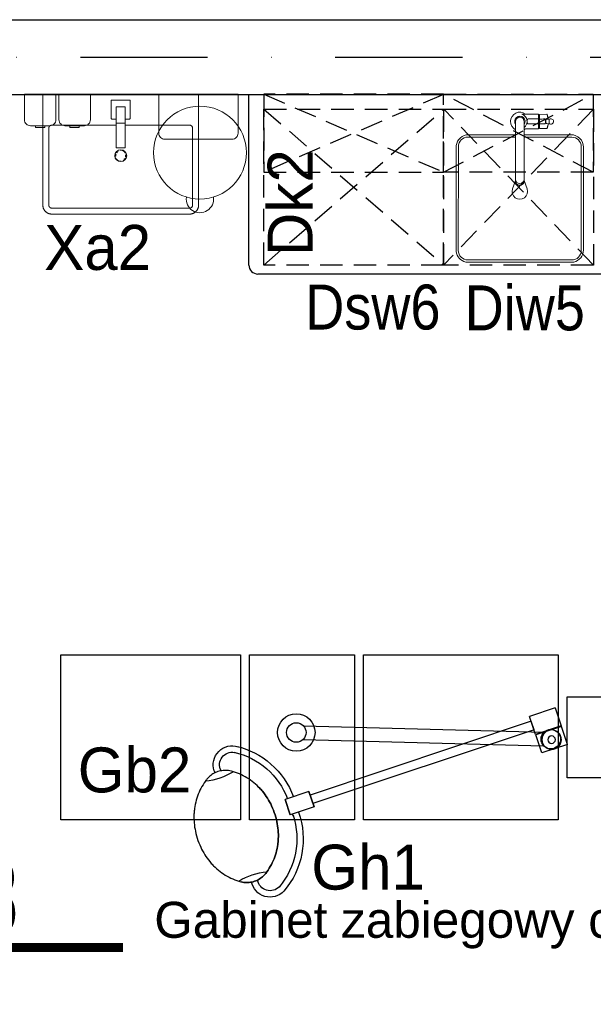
# Model space of a CAD drawing. Header units: millimetres. Extents: x 14495 to 271441, y -21035 to 2232.
# Tile 8 of 227: x 83652 to 83843, y -6575 to -6246. Entities that reach past the tile are written whole.
import ezdxf
from ezdxf.enums import TextEntityAlignment as Align

# ---------------------------------------------------------------- set-up
doc = ezdxf.new("R2010")
doc.units = ezdxf.units.MM
doc.linetypes.add('DASHDOT', pattern=[1, 0.5, -0.25, 0, -0.25])
doc.linetypes.add('KRESKOWA2', pattern=[0.375, 0.25, -0.125])
for name, color, linetype in [('-- TECH  SYMBOLE', 1, 'Continuous'), ('-- TECH WYPOSAŻENIE', 2, 'Continuous'), ('A-POW-NR', 1, 'Continuous'), ('A_OSIE', 252, 'DASHDOT'), ('A_PROJEKTOWANE', 3, 'Continuous'), ('TECH Sprzęt', 1, 'Continuous')]:
    doc.layers.add(name, color=color, linetype=linetype)
for name, color, linetype, lineweight in [('03', 2, 'Continuous', 13), ('P-SANR-FIXT', 2, 'Continuous', 9), ('Q-SPCQ', 2, 'Continuous', 9), ('TECH Wyp-sanitar', 8, 'Continuous', 30)]:
    doc.layers.add(name, color=color, linetype=linetype, lineweight=lineweight)
doc.layers.add('A-POW', color=2, linetype='Continuous', plot=False)
doc.styles.add('ARIAL1_2', font='arial.ttf', dxfattribs={"width": 1.2})
doc.styles.add('arialce', font='ARIALN.TTF')
doc.styles.add('cg', font='GOTHIC.TTF')
doc.styles.add('switz721ltexbt', font='swissel.ttf')

# ---------------------------------------------------------------- blocks, each defined once
blk = doc.blocks.new('Umywalka ceramiczna prostokątna - Umywalka nablatowa 60x45-V4-PW_K0')
at = {"layer": 'Q-SPCQ'}
for p, q in [((-13.5, 39.5), (-13.5, 2.5)), ((-11.5, 13.82), (-11.5, 39.5)), ((35.5, 42.5), (-10.5, 42.5)), ((-10.5, 40.5), (35.5, 40.5)), ((36.5, 39.5), (36.5, 13.82)), ((38.5, 2.5), (38.5, 39.5)), ((14, 20.41), (11, 20.41)), ((11, 20.41), (11, 18.11)), ((14, 20.41), (11, 20.41)), ((14, 18.11), (14, 20.41)), ((11, 12.15), (11, 18.11)), ((14, 18.11), (14, 12.15)), ((11, 12.82), (-10.5, 12.82)), ((9.32, 10.62), (9.32, 4.66)), ((11, 10.81), (9.51, 10.81)), ((11, 8.65), (11, 12.15)), ((14, 12.15), (11, 12.15)), ((35.5, 12.82), (14, 12.82)), ((14, 12.15), (14, 8.65)), ((15.46, 10.81), (14, 10.81)), ((15.65, 4.66), (15.65, 10.62)), ((11, 6.65), (11, 8.65)), ((14, 6.65), (11, 6.65)), ((14, 8.65), (14, 6.65)), ((9.47, 4.51), (15.5, 4.51)), ((-13.5, 2.5), (38.5, 2.5))]:
    blk.add_line(p, q, dxfattribs=at)
at = {"layer": 'Q-SPCQ', "flags": 128}
for points in [[(-10.5, 42.5), (-10.62, 42.5), (-10.74, 42.49), (-10.86, 42.48), (-10.98, 42.46), (-11.1, 42.44), (-11.21, 42.41), (-11.33, 42.38), (-11.44, 42.35), (-11.56, 42.31), (-11.67, 42.26), (-11.78, 42.21), (-11.89, 42.16), (-11.99, 42.1), (-12.09, 42.04), (-12.19, 41.98), (-12.29, 41.91), (-12.39, 41.83), (-12.48, 41.76), (-12.57, 41.67), (-12.65, 41.59), (-12.73, 41.5), (-12.81, 41.41), (-12.89, 41.32), (-12.96, 41.22), (-13.02, 41.12), (-13.09, 41.02), (-13.15, 40.91), (-13.2, 40.81), (-13.25, 40.7), (-13.3, 40.59), (-13.34, 40.47), (-13.37, 40.36), (-13.41, 40.24), (-13.43, 40.13), (-13.46, 40.01), (-13.47, 39.89), (-13.49, 39.77), (-13.5, 39.65), (-13.5, 39.53), (-13.5, 39.5)], [(-11.5, 39.5), (-11.5, 39.54), (-11.5, 39.58), (-11.49, 39.62), (-11.49, 39.66), (-11.48, 39.7), (-11.47, 39.74), (-11.46, 39.78), (-11.45, 39.81), (-11.44, 39.85), (-11.42, 39.89), (-11.4, 39.93), (-11.39, 39.96), (-11.37, 40), (-11.35, 40.03), (-11.33, 40.06), (-11.3, 40.1), (-11.28, 40.13), (-11.25, 40.16), (-11.22, 40.19), (-11.2, 40.22), (-11.17, 40.24), (-11.14, 40.27), (-11.11, 40.3), (-11.07, 40.32), (-11.04, 40.34), (-11.01, 40.36), (-10.97, 40.38), (-10.94, 40.4), (-10.9, 40.42), (-10.86, 40.43), (-10.82, 40.45), (-10.79, 40.46), (-10.75, 40.47), (-10.71, 40.48), (-10.67, 40.49), (-10.63, 40.49), (-10.59, 40.5), (-10.55, 40.5), (-10.51, 40.5), (-10.5, 40.5)], [(-11.49, 39.63), (-11.5, 39.59), (-11.5, 39.55), (-11.5, 39.51), (-11.5, 39.5)], [(-11.1, 40.3), (-11.13, 40.28), (-11.16, 40.25), (-11.19, 40.22), (-11.22, 40.2), (-11.24, 40.17)], [(-10.5, 40.5), (-10.54, 40.5), (-10.58, 40.5), (-10.62, 40.49), (-10.66, 40.49)], [(38.5, 39.5), (38.5, 39.62), (38.49, 39.74), (38.48, 39.86), (38.46, 39.98), (38.44, 40.1), (38.41, 40.21), (38.38, 40.33), (38.35, 40.44), (38.31, 40.56), (38.26, 40.67), (38.21, 40.78), (38.16, 40.89), (38.1, 40.99), (38.04, 41.09), (37.98, 41.19), (37.91, 41.29), (37.83, 41.39), (37.76, 41.48), (37.67, 41.57), (37.59, 41.65), (37.5, 41.73), (37.41, 41.81), (37.32, 41.89), (37.22, 41.96), (37.12, 42.02), (37.02, 42.09), (36.91, 42.15), (36.81, 42.2), (36.7, 42.25), (36.59, 42.3), (36.47, 42.34), (36.36, 42.37), (36.24, 42.41), (36.13, 42.43), (36.01, 42.46), (35.89, 42.47), (35.77, 42.49), (35.65, 42.5), (35.53, 42.5), (35.5, 42.5)], [(35.63, 40.49), (35.59, 40.5), (35.55, 40.5), (35.51, 40.5), (35.5, 40.5)], [(35.5, 40.5), (35.54, 40.5), (35.58, 40.5), (35.62, 40.49), (35.66, 40.49), (35.7, 40.48), (35.74, 40.47), (35.78, 40.46), (35.81, 40.45), (35.85, 40.44), (35.89, 40.42), (35.93, 40.4), (35.96, 40.39), (36, 40.37), (36.03, 40.35), (36.06, 40.33), (36.1, 40.3), (36.13, 40.28), (36.16, 40.25), (36.19, 40.22), (36.22, 40.2), (36.24, 40.17), (36.27, 40.14), (36.3, 40.11), (36.32, 40.07), (36.34, 40.04), (36.36, 40.01), (36.38, 39.97), (36.4, 39.94), (36.42, 39.9), (36.43, 39.86), (36.45, 39.82), (36.46, 39.79), (36.47, 39.75), (36.48, 39.71), (36.49, 39.67), (36.49, 39.63), (36.5, 39.59), (36.5, 39.55), (36.5, 39.51), (36.5, 39.5)], [(36.3, 40.1), (36.28, 40.13), (36.25, 40.16), (36.22, 40.19), (36.2, 40.22), (36.17, 40.24)], [(36.5, 39.5), (36.5, 39.54), (36.5, 39.58), (36.49, 39.62), (36.49, 39.66)], [(-11.5, 13.82), (-11.5, 13.78), (-11.5, 13.74), (-11.49, 13.7), (-11.49, 13.66)], [(-10.5, 12.82), (-10.54, 12.82), (-10.58, 12.82), (-10.62, 12.82), (-10.66, 12.83), (-10.7, 12.84), (-10.74, 12.85), (-10.78, 12.86), (-10.81, 12.87), (-10.85, 12.88), (-10.89, 12.9), (-10.93, 12.91), (-10.96, 12.93), (-11, 12.95), (-11.03, 12.97), (-11.06, 12.99), (-11.1, 13.02), (-11.13, 13.04), (-11.16, 13.07), (-11.19, 13.09), (-11.22, 13.12), (-11.24, 13.15), (-11.27, 13.18), (-11.3, 13.21), (-11.32, 13.24), (-11.34, 13.28), (-11.36, 13.31), (-11.38, 13.35), (-11.4, 13.38), (-11.42, 13.42), (-11.43, 13.45), (-11.45, 13.49), (-11.46, 13.53), (-11.47, 13.57), (-11.48, 13.61), (-11.49, 13.65), (-11.49, 13.69), (-11.5, 13.73), (-11.5, 13.77), (-11.5, 13.81), (-11.5, 13.82)], [(-11.3, 13.22), (-11.28, 13.19), (-11.25, 13.16), (-11.22, 13.13), (-11.2, 13.1), (-11.17, 13.07)], [(36.5, 13.82), (36.5, 13.78), (36.5, 13.74), (36.49, 13.7), (36.49, 13.66), (36.48, 13.62), (36.47, 13.58), (36.46, 13.54), (36.45, 13.5), (36.44, 13.46), (36.42, 13.43), (36.4, 13.39), (36.39, 13.36), (36.37, 13.32), (36.35, 13.29), (36.33, 13.25), (36.3, 13.22), (36.28, 13.19), (36.25, 13.16), (36.22, 13.13), (36.2, 13.1), (36.17, 13.07), (36.14, 13.05), (36.11, 13.02), (36.07, 13), (36.04, 12.98), (36.01, 12.95), (35.97, 12.94), (35.94, 12.92), (35.9, 12.9), (35.86, 12.89), (35.82, 12.87), (35.79, 12.86), (35.75, 12.85), (35.71, 12.84), (35.67, 12.83), (35.63, 12.83), (35.59, 12.82), (35.55, 12.82), (35.51, 12.82), (35.5, 12.82)], [(36.1, 13.02), (36.13, 13.04), (36.16, 13.07), (36.19, 13.09), (36.22, 13.12), (36.24, 13.15)], [(36.49, 13.69), (36.5, 13.73), (36.5, 13.77), (36.5, 13.81), (36.5, 13.82)], [(-10.63, 12.83), (-10.59, 12.82), (-10.55, 12.82), (-10.51, 12.82), (-10.5, 12.82)], [(35.5, 12.82), (35.54, 12.82), (35.58, 12.82), (35.62, 12.82), (35.66, 12.83)]]:
    blk.add_lwpolyline(points, dxfattribs=at)
at = {"layer": 'Q-SPCQ'}
for centre, radius, start, end in [((12.5, 23), 2, 0, 180), ((12.5, 23), 1.82, 165.1578, 180), ((12.5, 23), 1.63, 175.3673, 180), ((12.5, 23), 1.63, 175.3673, 180), ((12.5, 23), 1.82, 95.8453, 146.6627), ((12.5, 23), 1.82, 85.131, 94.1833), ((12.5, 23), 1.82, 52.7593, 62.7191), ((12.5, 23), 1.63, 36.8749, 45), ((12.5, 23), 1.63, 36.8749, 45), ((12.5, 23), 1.82, 45, 49.4056), ((12.5, 23), 1.82, 28.9833, 39.7338), ((12.5, 23), 1.63, 0, 18.6206), ((12.5, 23), 1.63, 0, 18.6206), ((12.5, 23), 1.82, 0, 11.3408), ((12.5, 23), 2, 180, 360), ((12.5, 23), 1.82, 180, 191.3408), ((12.5, 23), 1.63, 180, 198.6206), ((12.5, 23), 1.63, 180, 198.6206), ((12.5, 23), 1.82, 208.9833, 219.7338), ((12.5, 23), 1.63, 216.8749, 225), ((12.5, 23), 1.63, 216.8749, 225), ((12.5, 23), 1.82, 225, 229.4056), ((12.5, 23), 1.82, 232.7593, 242.7191), ((12.5, 23), 1.82, 265.131, 274.1833), ((12.5, 23), 1.82, 275.8453, 326.6627), ((12.5, 23), 1.63, 355.3673, 360), ((12.5, 23), 1.63, 355.3673, 360), ((12.5, 23), 1.82, 345.1578, 360), ((9.51, 10.62), 0.187, 90, 180), ((9.51, 10.62), 0.187, 120, 150), ((9.51, 10.62), 0.187, 120, 150), ((9.51, 10.62), 0.187, 120, 150), ((15.46, 10.62), 0.187, 0, 90), ((15.46, 10.62), 0.187, 30, 60), ((15.46, 10.62), 0.187, 30, 60), ((15.46, 10.62), 0.187, 30, 60), ((9.47, 4.66), 0.149, 180, 270), ((15.5, 4.66), 0.149, 270, 360)]:
    blk.add_arc(centre, radius, start, end, dxfattribs=at)
blk = doc.blocks.new('STÓŁ-ZABIEGOWY')
at = {"linetype": 'Continuous'}
for points in [[(34, -27.5), (99, -27.5), (99, 27.5), (34, 27.5)], [(102, -27.5), (137, -27.5), (137, 27.5), (102, 27.5)], [(140, -27.5), (200, -27.5), (200, 27.5), (140, 27.5)], [(0, -13.5), (31, -13.5), (31, 13.5), (0, 13.5)]]:
    blk.add_lwpolyline(points, close=True, dxfattribs=at)
blk = doc.blocks.new('technologia$0$ramię_L_B_krótkie')
at = {"linetype": 'Continuous'}
for p, q in [((12.41, -36.7), (-67.9, -36.7)), ((12.41, -41.2), (-67.9, -41.2))]:
    blk.add_line(p, q, dxfattribs=at)
for centre, radius in [((14.76, -38.95), 6.25), ((-70.24, -38.95), 3.25), ((14.76, -38.95), 3.25)]:
    blk.add_circle(centre, radius, dxfattribs=at)
blk = doc.blocks.new('technologia$0$lampa bezcieniowa zabiegowa mała')
at = {"linetype": 'Continuous'}
for p, q in [((-66.71, 22.07), (-66.71, 21.37)), ((-64.59, 22.07), (-64.59, 21.37)), ((38.9, 11.19), (38.9, 4.85)), ((47.92, 11.19), (38.9, 11.19)), ((47.92, 11.19), (47.92, 4.85)), ((-38.9, 4.19), (-47.3, 4.19)), ((-38.9, 4.19), (-47.3, 4.19)), ((-47.3, 4.19), (-47.3, -1.19)), ((-47.3, -1.19), (-47.3, 4.19)), ((-46.46, 5.03), (-46.46, 4.19)), ((-38.9, 4.19), (-38.9, -1.19)), ((-38.9, -1.19), (-38.9, 4.19)), ((47.92, 4.85), (38.9, 4.85)), ((47.92, 4.71), (38.9, 4.71)), ((38.9, 4.71), (38.9, -1.64)), ((39.11, 4.85), (39.11, 4.71)), ((47.71, 4.85), (47.71, 4.71)), ((47.92, -1.64), (47.92, 4.71)), ((38.9, 3), (-38.9, 3)), ((38.9, 0), (-38.9, 0)), ((38.9, 3), (38.89, 0)), ((-38.9, -1.19), (-47.3, -1.19)), ((-38.9, -1.19), (-47.3, -1.19)), ((47.92, -1.64), (38.9, -1.64)), ((-66.71, -17.79), (-66.71, -17.1)), ((-64.59, -17.79), (-64.59, -17.1))]:
    blk.add_line(p, q, dxfattribs=at)
for points in [[(-76.94, 12.22), (-76.61, 12.85), (-76.27, 13.48), (-75.9, 14.09), (-75.51, 14.69), (-75.1, 15.27), (-74.67, 15.83), (-74.22, 16.38), (-73.75, 16.92), (-73.27, 17.43), (-72.77, 17.93), (-72.25, 18.4), (-71.72, 18.86), (-71.17, 19.3), (-70.61, 19.72), (-70.03, 20.11)], [(-65.65, 21.44), (-66.1, 21.42), (-66.54, 21.39), (-66.98, 21.32), (-67.42, 21.23), (-67.85, 21.12), (-68.28, 20.98), (-68.7, 20.82), (-69.11, 20.64), (-69.51, 20.43), (-69.9, 20.2)], [(-69.9, 20.2), (-69.51, 20.43), (-69.11, 20.64), (-68.7, 20.82), (-68.28, 20.98), (-67.85, 21.12), (-67.42, 21.23), (-66.98, 21.32), (-66.54, 21.39), (-66.1, 21.42), (-65.65, 21.44)], [(-61.4, 20.2), (-61.79, 20.43), (-62.19, 20.64), (-62.6, 20.82), (-63.02, 20.98), (-63.44, 21.12), (-63.88, 21.23), (-64.31, 21.32), (-64.76, 21.39), (-65.2, 21.42), (-65.65, 21.44)], [(-65.65, 21.44), (-65.2, 21.42), (-64.76, 21.39), (-64.31, 21.32), (-63.88, 21.23), (-63.44, 21.12), (-63.02, 20.98), (-62.6, 20.82), (-62.19, 20.64), (-61.79, 20.43), (-61.4, 20.2)], [(-61.4, 20.2), (-61.37, 20.18), (-61.34, 20.16), (-61.32, 20.15), (-61.29, 20.13), (-61.26, 20.11)], [(-54.36, 12.22), (-54.68, 12.85), (-55.03, 13.48), (-55.4, 14.09), (-55.79, 14.69), (-56.2, 15.27), (-56.63, 15.83), (-57.08, 16.38), (-57.54, 16.92), (-58.03, 17.43), (-58.53, 17.93), (-59.05, 18.4), (-59.58, 18.86), (-60.13, 19.3), (-60.69, 19.72), (-61.26, 20.11)], [(-61.26, 20.11), (-60.69, 19.72), (-60.13, 19.3), (-59.58, 18.86), (-59.05, 18.4), (-58.53, 17.93), (-58.03, 17.43), (-57.54, 16.92), (-57.08, 16.38), (-56.63, 15.83), (-56.2, 15.27), (-55.79, 14.69), (-55.4, 14.09), (-55.03, 13.48), (-54.68, 12.85), (-54.36, 12.22)], [(-79.06, 4.92), (-78.96, 5.64), (-78.85, 6.35), (-78.71, 7.05), (-78.56, 7.75), (-78.37, 8.45), (-78.17, 9.14), (-77.95, 9.82), (-77.7, 10.49)], [(-77.7, 10.49), (-77.56, 10.84), (-77.42, 11.19), (-77.26, 11.53), (-77.11, 11.88), (-76.94, 12.22)], [(-53.6, 10.49), (-53.74, 10.84), (-53.88, 11.19), (-54.03, 11.53), (-54.19, 11.88), (-54.36, 12.22)], [(-54.36, 12.22), (-54.19, 11.88), (-54.03, 11.53), (-53.88, 11.19), (-53.74, 10.84), (-53.6, 10.49)], [(-52.24, 4.92), (-52.33, 5.64), (-52.45, 6.35), (-52.58, 7.05), (-52.74, 7.75), (-52.92, 8.45), (-53.13, 9.14), (-53.35, 9.82), (-53.6, 10.49)], [(-53.6, 10.49), (-53.35, 9.82), (-53.13, 9.14), (-52.92, 8.45), (-52.74, 7.75), (-52.58, 7.05), (-52.45, 6.35), (-52.33, 5.64), (-52.24, 4.92)], [(-79.06, -0.64), (-79.13, 0.15), (-79.18, 0.94), (-79.21, 1.74), (-79.21, 2.54), (-79.18, 3.33), (-79.13, 4.13), (-79.06, 4.92)], [(-52.24, -0.64), (-52.17, 0.15), (-52.11, 0.94), (-52.09, 1.74), (-52.09, 2.54), (-52.11, 3.33), (-52.17, 4.13), (-52.24, 4.92)], [(-52.24, 4.92), (-52.17, 4.13), (-52.11, 3.33), (-52.09, 2.54), (-52.09, 1.74), (-52.11, 0.94), (-52.17, 0.15), (-52.24, -0.64)], [(-77.7, -6.21), (-77.95, -5.54), (-78.17, -4.86), (-78.37, -4.17), (-78.56, -3.48), (-78.71, -2.77), (-78.85, -2.07), (-78.96, -1.36), (-79.06, -0.64)], [(-53.6, -6.21), (-53.35, -5.54), (-53.13, -4.86), (-52.92, -4.17), (-52.74, -3.48), (-52.58, -2.77), (-52.45, -2.07), (-52.33, -1.36), (-52.24, -0.64)], [(-52.24, -0.64), (-52.33, -1.36), (-52.45, -2.07), (-52.58, -2.77), (-52.74, -3.48), (-52.92, -4.17), (-53.13, -4.86), (-53.35, -5.54), (-53.6, -6.21)], [(-76.94, -7.94), (-77.11, -7.6), (-77.26, -7.26), (-77.42, -6.91), (-77.56, -6.56), (-77.7, -6.21)], [(-54.36, -7.94), (-54.19, -7.6), (-54.03, -7.26), (-53.88, -6.91), (-53.74, -6.56), (-53.6, -6.21)], [(-53.6, -6.21), (-53.74, -6.56), (-53.88, -6.91), (-54.03, -7.26), (-54.19, -7.6), (-54.36, -7.94)], [(-70.03, -15.83), (-70.61, -15.44), (-71.17, -15.02), (-71.72, -14.58), (-72.25, -14.13), (-72.77, -13.65), (-73.27, -13.15), (-73.75, -12.64), (-74.22, -12.11), (-74.67, -11.56), (-75.1, -10.99), (-75.51, -10.41), (-75.9, -9.81), (-76.27, -9.2), (-76.61, -8.58), (-76.94, -7.94)], [(-54.36, -7.94), (-54.68, -8.58), (-55.03, -9.2), (-55.4, -9.81), (-55.79, -10.41), (-56.2, -10.99), (-56.63, -11.56), (-57.08, -12.11), (-57.54, -12.64), (-58.03, -13.15), (-58.53, -13.65), (-59.05, -14.13), (-59.58, -14.58), (-60.13, -15.02), (-60.69, -15.44), (-61.26, -15.83)], [(-65.65, -17.16), (-66.1, -17.15), (-66.54, -17.11), (-66.98, -17.05), (-67.42, -16.96), (-67.85, -16.84), (-68.28, -16.71), (-68.7, -16.54), (-69.11, -16.36), (-69.51, -16.15), (-69.9, -15.92)], [(-61.4, -15.92), (-61.79, -16.15), (-62.19, -16.36), (-62.6, -16.54), (-63.02, -16.71), (-63.44, -16.84), (-63.88, -16.96), (-64.31, -17.05), (-64.76, -17.11), (-65.2, -17.15), (-65.65, -17.16)]]:
    blk.add_lwpolyline(points, dxfattribs=at)
for radius in [3.25, 1.25]:
    blk.add_circle((43.41, 8.02), radius, dxfattribs=at)
for centre, radius, start, end in [((-60.36, 22.07), 6.35, 53.4724, 180), ((-60.36, 22.07), 4.23, 53.4724, 180), ((-71.27, 4.61), 26.93, 359.1064, 58.9229), ((-71.27, 4.61), 24.81, 360, 58.9229), ((-65.65, 42.85), 23.67, 257.8625, 282.1375), ((-71.27, -0.33), 24.81, 301.0771, 358.0212), ((-71.27, -0.33), 26.93, 301.0771, 358.1768), ((-65.65, -38.57), 23.67, 77.8625, 102.1375), ((-60.36, -17.79), 6.35, 180, 306.5276), ((-60.36, -17.79), 4.23, 180, 306.5276)]:
    blk.add_arc(centre, radius, start, end, dxfattribs=at)
blk = doc.blocks.new('Sink-Top_Mount-Kitchen-All_in_One-KOHLER-Verse-K-RH28176 - NA-Stainless Steel-2198421-PW_K0')
at = {"layer": 'P-SANR-FIXT'}
for p, q in [((1.9, 28.2), (0.66, 28.2)), ((6.2, 28.2), (1.9, 28.2)), ((6.2, 28.2), (1.9, 28.2)), ((2.75, 26.59), (6.2, 26.59)), ((6.26, 28.04), (6.26, 28.14)), ((6.26, 28.04), (6.26, 28.14)), ((6.56, 27.9), (6.26, 28.04)), ((6.26, 28.04), (6.56, 27.9)), ((6.26, 23.44), (6.26, 28.04)), ((6.56, 28.04), (6.56, 27.9)), ((6.56, 27.9), (6.56, 28.04)), ((6.56, 23.58), (6.56, 27.9)), ((9.05, 28.14), (6.61, 28.1)), ((6.61, 28.1), (9.05, 28.14)), ((9.54, 26.51), (8.89, 26.39)), ((10.27, 26.63), (9.54, 26.51)), ((10.27, 26.63), (9.54, 26.51)), ((9.81, 26.38), (9.81, 25.09)), ((9.88, 26.5), (10.14, 26.61)), ((-1.4, 22.98), (-1.4, 25.74)), ((1.41, 22.98), (1.41, 25.63)), ((1.9, 23.29), (6.2, 23.29)), ((2.75, 24.89), (6.2, 24.89)), ((6.26, 23.44), (6.56, 23.58)), ((6.26, 23.35), (6.26, 23.44)), ((6.56, 23.58), (6.56, 23.44)), ((6.61, 23.39), (9.05, 23.35)), ((8.67, 25.31), (8.67, 26.18)), ((9.54, 24.98), (8.89, 25.09)), ((9.54, 24.98), (10.36, 24.84)), ((10.36, 24.84), (9.54, 24.98)), ((9.88, 24.98), (10.14, 24.87)), ((-17.34, 20.49), (-1.4, 20.49)), ((-17.09, 21.31), (-1.4, 21.31)), ((-1.4, 22.98), (-1.4, 5.99)), ((1.41, 5.98), (1.41, 22.98)), ((1.41, 21.31), (17.09, 21.31)), ((17.34, 20.49), (1.41, 20.49)), ((-21.21, 17.66), (-21.21, -17.66)), ((-20.52, 17.32), (-20.52, -17.32)), ((20.52, 17.32), (20.52, -17.32)), ((21.24, 17.15), (21.24, -17.15)), ((-1.4, 5.99), (-2.41, 3.21)), ((2.41, 3.21), (1.41, 5.98)), ((-18.02, -21.2), (18.02, -21.2)), ((-17.34, -20.49), (17.34, -20.49))]:
    blk.add_line(p, q, dxfattribs=at)
for centre, radius, start, end in [((0.01, 25.74), 3.1, 52.3561, 242.9065), ((0.01, 25.74), 3.1, 52.3561, 242.9065), ((0.01, 25.74), 1.74, 323.2478, 215.9549), ((0, 25.74), 1.41, 355.4368, 180), ((-0.19, 25.74), 2.6, 307.8866, 70.8028), ((6.2, 28.14), 0.0595, 0, 90), ((6.2, 28.14), 0.0595, 0, 90), ((6.06, 26.46), 0.196, 346.1171, 44.3003), ((6.62, 28.04), 0.0568, 91.0001, 180), ((6.62, 28.04), 0.0568, 91.0001, 180), ((6.79, 26.34), 0.228, 139.824, 187.5734), ((23.03, -242.25), 269.24, 93.1404, 93.4966), ((8.81, 26.2), 0.15, 130.7216, 188.3589), ((8.95, 26.03), 0.364, 100, 130.7216), ((9.96, 26.38), 0.142, 121.5021, 180), ((10.35, 25.74), 0.9, 270.5499, 95.556), ((10.35, 25.74), 0.9, 270.5499, 95.556), ((0.01, 25.74), 3.1, 296.7952, 307.6439), ((6.06, 25.03), 0.196, 315.6997, 13.8829), ((6.2, 23.35), 0.0595, 270, 360), ((6.79, 25.14), 0.228, 172.4266, 220.176), ((6.62, 23.44), 0.0568, 180, 268.9999), ((8.01, 34.63), 9.74, 261.7524, 271.6107), ((8.81, 25.29), 0.15, 171.6411, 229.2784), ((8.95, 25.45), 0.364, 229.2784, 260), ((9.93, 25.09), 0.12, 180, 244.398), ((-17.09, 17.15), 4.16, 90, 173.0533), ((-17.34, 17.32), 3.17, 90, 180), ((17.09, 17.15), 4.16, 360, 90), ((17.34, 17.32), 3.17, 0, 90), ((0, 2.33), 2.57, 160, 20), ((-17.09, -17.15), 4.16, 186.9467, 257.0598), ((-17.34, -17.32), 3.18, 180, 270), ((17.34, -17.32), 3.17, 270, 360), ((17.09, -17.15), 4.16, 282.9402, 0)]:
    blk.add_arc(centre, radius, start, end, dxfattribs=at)
for centre, major_axis, ratio, start_param, end_param in [((9.04, 25.73), (0, 2.42), 0.113203, 5.594218, 6.231005), ((0, 5.79), (1.41, 0), 0.945181, 2.930002, 6.494496), ((0, 6.35), (1.41, 0), 0.941223, 3.210567, 6.283185)]:
    blk.add_ellipse(centre, major_axis=major_axis, ratio=ratio, start_param=start_param, end_param=end_param, dxfattribs=at)
for points, knots in [([(2.45, 25.74), (2.45, 25.78), (2.45, 25.86), (2.46, 25.96), (2.47, 26.05), (2.47, 26.11), (2.48, 26.16), (2.49, 26.2), (2.49, 26.23), (2.5, 26.26), (2.51, 26.3), (2.52, 26.35), (2.54, 26.39), (2.55, 26.43), (2.57, 26.45), (2.59, 26.47), (2.61, 26.5), (2.65, 26.53), (2.69, 26.57), (2.73, 26.58), (2.75, 26.59)], [0, 0, 0, 0, 0.125, 0.25, 0.3125, 0.375, 0.4375, 0.46875, 0.5, 0.53125, 0.5625, 0.625, 0.6875, 0.71875, 0.75, 0.78125, 0.8125, 0.875, 0.9375, 1, 1, 1, 1]), ([(8.28, 26.59), (8.3, 26.58), (8.34, 26.56), (8.39, 26.53), (8.42, 26.5), (8.44, 26.47), (8.46, 26.45), (8.47, 26.42), (8.48, 26.39), (8.5, 26.34), (8.51, 26.29), (8.52, 26.25), (8.52, 26.22), (8.53, 26.19), (8.54, 26.15), (8.54, 26.1), (8.55, 26.04), (8.55, 25.96), (8.56, 25.86), (8.56, 25.78), (8.56, 25.74)], [-1, -1, -1, -1, -0.9375, -0.875, -0.8125, -0.78125, -0.75, -0.71875, -0.6875, -0.625, -0.5625, -0.53125, -0.5, -0.46875, -0.4375, -0.375, -0.3125, -0.25, -0.125, 0, 0, 0, 0]), ([(9.54, 26.51), (9.53, 26.56), (9.5, 26.67), (9.46, 26.79), (9.43, 26.89), (9.41, 26.96), (9.38, 27.03), (9.36, 27.09), (9.35, 27.14), (9.33, 27.18), (9.31, 27.24), (9.29, 27.3), (9.27, 27.36), (9.25, 27.42), (9.23, 27.5), (9.22, 27.55), (9.21, 27.59)], [0, 0, 0, 0, 0.125, 0.25, 0.3125, 0.375, 0.4375, 0.5, 0.53125, 0.5625, 0.625, 0.6875, 0.75, 0.8125, 0.875, 1, 1, 1, 1]), ([(2.45, 25.74), (2.45, 25.7), (2.45, 25.62), (2.46, 25.52), (2.47, 25.44), (2.47, 25.38), (2.48, 25.33), (2.49, 25.29), (2.49, 25.26), (2.5, 25.23), (2.51, 25.19), (2.52, 25.14), (2.54, 25.09), (2.55, 25.06), (2.57, 25.03), (2.59, 25.01), (2.61, 24.98), (2.65, 24.95), (2.69, 24.92), (2.73, 24.9), (2.75, 24.89)], [0, 0, 0, 0, 0.125, 0.25, 0.3125, 0.375, 0.4375, 0.46875, 0.5, 0.53125, 0.5625, 0.625, 0.6875, 0.71875, 0.75, 0.78125, 0.8125, 0.875, 0.9375, 1, 1, 1, 1]), ([(8.28, 24.9), (8.3, 24.9), (8.34, 24.92), (8.39, 24.95), (8.42, 24.99), (8.44, 25.01), (8.46, 25.04), (8.47, 25.06), (8.48, 25.09), (8.5, 25.14), (8.51, 25.19), (8.52, 25.23), (8.52, 25.26), (8.53, 25.29), (8.54, 25.33), (8.54, 25.38), (8.55, 25.44), (8.55, 25.52), (8.56, 25.62), (8.56, 25.7), (8.56, 25.74)], [-1, -1, -1, -1, -0.9375, -0.875, -0.8125, -0.78125, -0.75, -0.71875, -0.6875, -0.625, -0.5625, -0.53125, -0.5, -0.46875, -0.4375, -0.375, -0.3125, -0.25, -0.125, 0, 0, 0, 0]), ([(9.21, 23.89), (9.22, 23.93), (9.23, 23.98), (9.25, 24.06), (9.27, 24.12), (9.29, 24.18), (9.31, 24.25), (9.33, 24.3), (9.35, 24.35), (9.36, 24.39), (9.38, 24.45), (9.41, 24.52), (9.43, 24.59), (9.46, 24.69), (9.5, 24.82), (9.53, 24.92), (9.54, 24.98)], [0, 0, 0, 0, 0.125, 0.1875, 0.25, 0.3125, 0.375, 0.4375, 0.46875, 0.5, 0.5625, 0.625, 0.6875, 0.75, 0.875, 1, 1, 1, 1])]:
    blk.add_open_spline(points, degree=3, knots=knots, dxfattribs=at)
for points in [[(9.21, 27.59), (9.21, 27.64), (9.19, 27.73), (9.17, 27.84), (9.15, 27.94), (9.13, 28.02), (9.1, 28.08), (9.08, 28.12), (9.06, 28.13), (9.05, 28.14)], [(9.54, 26.51), (9.51, 26.65), (9.43, 26.92), (9.29, 27.29), (9.23, 27.49), (9.21, 27.59)], [(9.05, 23.35), (9.06, 23.35), (9.08, 23.36), (9.1, 23.4), (9.13, 23.47), (9.15, 23.54), (9.17, 23.64), (9.19, 23.76), (9.21, 23.85), (9.21, 23.89)], [(9.54, 24.98), (9.51, 24.83), (9.43, 24.56), (9.29, 24.2), (9.23, 23.99), (9.21, 23.89)]]:
    blk.add_open_spline(points, degree=3, dxfattribs=at)
blk = doc.blocks.new('POW')
at = {"const_width": 5}
blk.add_lwpolyline([(125.32, 0), (0, 0)], dxfattribs=at)
at = {"style": 'switz721ltexbt'}
blk.add_attdef('001', (-1.78, 12.35), '', height=41.18, dxfattribs=at)

msp = doc.modelspace()

# ---------------------------------------------------------------- linework, layer by layer
at = {"layer": '-- TECH WYPOSAŻENIE', "color": 2}
for p, q in [((83728.43, -6327.76), (83728.43, -6270.76)), ((83993.79, -6330.76), (83731.43, -6330.76)), ((83993.79, -6330.76), (83731.43, -6330.76))]:
    msp.add_line(p, q, dxfattribs=at)
at = {"layer": '-- TECH WYPOSAŻENIE', "color": 1, "linetype": 'KRESKOWA2', "ltscale": 30}
for p, q in [((83793.45, -6270.79), (83733.44, -6296.77)), ((83733.45, -6270.77), (83793.44, -6296.79)), ((83793.38, -6296.77), (83843.39, -6270.78)), ((83843.38, -6296.8), (83793.41, -6270.75))]:
    msp.add_line(p, q, dxfattribs=at)
at = {"layer": '-- TECH WYPOSAŻENIE', "color": 252, "linetype": 'KRESKOWA2', "ltscale": 30}
for p, q in [((83733.45, -6327.76), (83793.45, -6275.76)), ((83733.45, -6275.76), (83793.45, -6327.76)), ((83843.47, -6275.79), (83793.45, -6327.76)), ((83843.44, -6327.79), (83793.52, -6275.77))]:
    msp.add_line(p, q, dxfattribs=at)
at = {"layer": '-- TECH WYPOSAŻENIE', "color": 1, "linetype": 'KRESKOWA2', "ltscale": 30}
for points in [[(83733.44, -6296.77), (83793.44, -6296.79), (83793.45, -6270.78), (83733.45, -6270.77)], [(83793.45, -6270.77), (83843.39, -6270.78), (83843.38, -6296.78), (83793.38, -6296.77)]]:
    msp.add_lwpolyline(points, close=True, dxfattribs=at)
at = {"layer": '-- TECH WYPOSAŻENIE', "color": 252, "linetype": 'KRESKOWA2', "ltscale": 30}
for points in [[(83733.45, -6327.76), (83733.45, -6275.76), (83793.45, -6275.76), (83793.45, -6327.76)], [(83843.47, -6275.79), (83843.44, -6327.79), (83793.45, -6327.76), (83793.46, -6275.77)]]:
    msp.add_lwpolyline(points, close=True, dxfattribs=at)
at = {"layer": '-- TECH WYPOSAŻENIE', "color": 2}
msp.add_arc((83731.43, -6327.76), 3, 180.0005, 270.0005, dxfattribs=at)
at = {"layer": '03', "color": 1}
for points in [[(83655.52, -6281.26), (83662.02, -6281.26, 0.414214), (83664.02, -6279.26), (83664.02, -6270.76), (83653.52, -6270.76), (83653.52, -6279.26, 0.414214)], [(83667.03, -6281.26), (83673.53, -6281.26, 0.414214), (83675.53, -6279.26), (83675.53, -6270.76), (83665.03, -6270.76), (83665.03, -6279.26, 0.414214)], [(83700.33, -6285.76), (83722.83, -6285.76, 0.414214), (83724.83, -6283.76), (83724.83, -6270.76), (83698.33, -6270.76), (83698.33, -6283.76, 0.414214)]]:
    msp.add_lwpolyline(points, format="xyb", close=True, dxfattribs=at)
for points in [[(83657.22, -6281.26), (83660.32, -6281.26), (83660.32, -6281.81), (83657.22, -6281.81)], [(83668.73, -6281.26), (83671.83, -6281.26), (83671.83, -6281.81), (83668.73, -6281.81)]]:
    msp.add_lwpolyline(points, close=True, dxfattribs=at)
msp.add_circle((83712.09, -6290.25), 15.5, dxfattribs=at)
msp.add_arc((83712.09, -6305.75), 4.56, 171.5462, 8.4527, dxfattribs=at)
at = {"layer": 'A_OSIE', "ltscale": 85}
msp.add_line((82310.58, -6258.37), (86562.29, -6258.37), dxfattribs=at)
at = {"layer": 'A_PROJEKTOWANE'}
for p, q in [((83563.78, -6245.87), (83993.79, -6245.87)), ((83563.78, -6270.87), (83993.79, -6270.87))]:
    msp.add_line(p, q, dxfattribs=at)

# ---------------------------------------------------------------- block references
at = {"layer": '-- TECH WYPOSAŻENIE', "xscale": -1}
msp.add_blockref('STÓŁ-ZABIEGOWY', (83865.66, -6485.39), dxfattribs=at)
at = {"layer": 'A-POW-NR'}
ref = msp.add_blockref('POW', (83611.19, -6555.52), dxfattribs=dict(at, xscale=0.6, yscale=0.6, zscale=0.6))
ref.add_attrib('88,88', '19.9', dxfattribs={"layer": 'A-POW', "height": 8, "style": 'ARIAL1_2', "width": 1.2}).set_placement((83639.41, -6574.37), align=Align.RIGHT)
ref.add_attrib('POKOJ', 'Gabinet zabiegowy chirurgiczny', (83696.86, -6552.31), dxfattribs={"layer": 'A-POW', "height": 12, "style": 'arialce', "width": 1.2})
ref.add_attrib('001', '328', (83611.19, -6551), dxfattribs={"layer": '0', "height": 24.71, "style": 'switz721ltexbt', "width": 0.7})
at = {"layer": 'P-SANR-FIXT', "rotation": 359.9675612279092}
msp.add_blockref('Sink-Top_Mount-Kitchen-All_in_One-KOHLER-Verse-K-RH28176 - NA-Stainless Steel-2198421-PW_K0', (83818.87, -6305.57), dxfattribs=at)
at = {"layer": 'TECH Sprzęt', "xscale": -1, "rotation": 198.4699101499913}
msp.add_blockref('technologia$0$lampa bezcieniowa zabiegowa mała', (83785.78, -6492.33), dxfattribs=at)
at = {"layer": 'TECH Sprzęt', "rotation": 178.501326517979}
msp.add_blockref('technologia$0$ramię_L_B_krótkie', (83758, -6523.12), dxfattribs=at)
at = {"layer": 'TECH Wyp-sanitar', "xscale": -1, "rotation": 180.0005447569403}
msp.add_blockref('Umywalka ceramiczna prostokątna - Umywalka nablatowa 60x45-V4-PW_K0', (83673.16, -6268.26), dxfattribs=at)

# ---------------------------------------------------------------- texts
at = {"layer": '-- TECH  SYMBOLE', "color": 1, "style": 'cg'}
for s, rotation, p in [('Dk2', 90, (83749.71, -6324.77)), ('Xa2', 0.0005, (83660.12, -6329.39))]:
    msp.add_text(s, height=15, rotation=rotation, dxfattribs=at).set_placement(p)
at = {"layer": '-- TECH  SYMBOLE', "color": 1, "style": 'cg', "width": 0.9}
for s, p in [('Dsw6', (83747.26, -6349.29)), ('Diw5', (83800.48, -6349.57))]:
    msp.add_text(s, height=15, rotation=0.0005, dxfattribs=at).set_placement(p)
at = {"layer": '-- TECH  SYMBOLE', "color": 1, "style": 'cg'}
for s, p in [('Gb2', (83671.32, -6503.78)), ('Gh1', (83749.27, -6536.23))]:
    msp.add_text(s, height=15, dxfattribs=at).set_placement(p)

doc.saveas('drawing.dxf')
